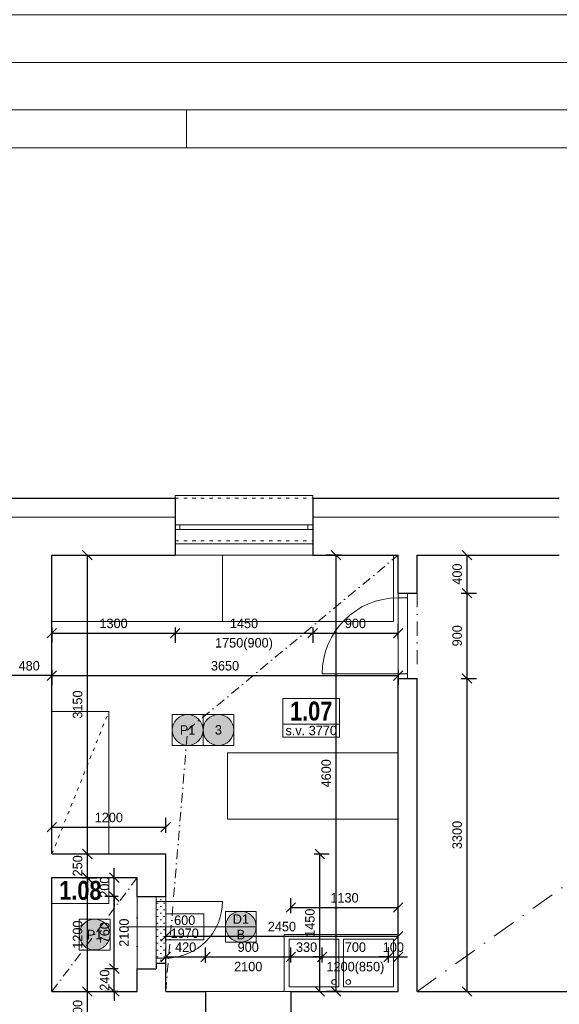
# Model space of a CAD drawing. Header units: millimetres. Extents: x -65956 to 5894746, y -14679 to 163521.
# Tile 73 of 89: x 18890 to 24580, y 34792 to 45171. Entities that reach past the tile are written whole.
import ezdxf

# ---------------------------------------------------------------- set-up
doc = ezdxf.new("R2010")
doc.units = ezdxf.units.MM
for name, pattern in [('__$$DASHDOT$$', [10.01, 5, -2.5, 0.01, -2.5]), ('ACAD_ISO03W100', [30, 12, -18]), ('ČERCHOVANÁ', [1, 0.5, -0.25, 0, -0.25])]:
    doc.linetypes.add(name, pattern=pattern)
doc.layers.get('0').update_dxf_attribs({"lineweight": 5})
doc.layers.get('Defpoints').update_dxf_attribs({"color": 2, "lineweight": 30})
doc.layers.add('- pomocna', color=232, linetype='Continuous', lineweight=0, plot=False)
doc.layers.add('- pomocná oramovanie', color=245, linetype='Continuous', lineweight=0, plot=False)
for name, color, linetype, lineweight in [('- popis', 7, 'Continuous', 0), ('- zariadenie', 30, 'Continuous', 0), ('Bodko ciarkovana T', 200, 'ČERCHOVANÁ', 0), ('H popisky', 30, 'Continuous', 25), ('H stavba', 82, 'Continuous', 30), ('KOTY', 51, 'Continuous', 5), ('m_ciarkovana zariadenie', 7, 'Continuous', 0), ('m_popis', 7, 'Continuous', 0), ('otvor', 163, 'Continuous', 5), ('RE-buranie', 41, 'Continuous', 18), ('Tbč stavba', 4, 'ČERCHOVANÁ', 0), ('Tč stavba', 7, 'ACAD_ISO03W100', 5), ('VT kóty', 51, 'Continuous', 5), ('VT sanita', 210, 'Continuous', 5)]:
    doc.layers.add(name, color=color, linetype=linetype, lineweight=lineweight)
doc.styles.add('1-100_te_2mm_200', font='technic_.ttf', dxfattribs={"height": 200})
doc.styles.add('1-20_ce_5mm_100', font='GOTHIC.TTF', dxfattribs={"height": 100})
doc.styles.add('1-50_ce_2mm_100', font='GOTHIC.TTF', dxfattribs={"height": 100})
doc.dimstyles.new('technic_1-100', dxfattribs={"dimtxt": 200, "dimasz": 240, "dimexe": 300, "dimexo": 200, "dimgap": 100, "dimtad": 1, "dimdec": 1, "dimrnd": 0.5, "dimtxsty": '1-100_te_2mm_200', "dimblk": 'OBLIQUE', "dimcen": 2.5, "dimclrd": 256, "dimclrt": 256, "dimadec": 0, "dimazin": 0, "dimtfac": 1, "dimtdec": 1, "dimtix": 1, "dimtmove": 1, "dimatfit": 3, "dimldrblk": 'OBLIQUE', "dimfxl": 400, "dimfxlon": 1, "dimarcsym": 0})

# ---------------------------------------------------------------- blocks, each defined once
blk = doc.blocks.new('_Oblique')
at = {"color": 0, "linetype": 'ByBlock', "lineweight": -2}
blk.add_line((-0.5, -0.5), (0.5, 0.5), dxfattribs=at)
blk = doc.blocks.new('*D89')
at = {"layer": 'Defpoints', "color": 0, "transparency": 16777216}
for p in [(19230, 39527), (20530, 39527), (20530, 38704)]:
    blk.add_point(p, dxfattribs=at)
at = {"layer": 'KOTY', "color": 0, "lineweight": -2, "transparency": 16777216}
for p, q in [((19230, 38764), (19230, 38604)), ((20530, 38764), (20530, 38604))]:
    blk.add_line(p, q, dxfattribs=at)
at = {"layer": 'KOTY', "lineweight": -2, "transparency": 16777216}
blk.add_line((19230, 38704), (20530, 38704), dxfattribs=at)
at = {"layer": 'KOTY', "lineweight": -2, "transparency": 16777216, "xscale": 100, "yscale": 100, "zscale": 100, "rotation": 180}
blk.add_blockref('_Oblique', (19230, 38704), dxfattribs=at)
at = {"layer": 'KOTY', "lineweight": -2, "transparency": 16777216, "xscale": 100, "yscale": 100, "zscale": 100}
blk.add_blockref('_Oblique', (20530, 38704), dxfattribs=at)
at = {"layer": 'KOTY', "transparency": 16777216, "insert": (19880, 38807), "char_height": 100, "attachment_point": 5, "style": '1-20_ce_5mm_100'}
blk.add_mtext('1300', dxfattribs=at)
blk = doc.blocks.new('*D90')
at = {"layer": 'Defpoints', "color": 0, "transparency": 16777216}
for p in [(20530, 39527), (21980, 39527), (21980, 38704)]:
    blk.add_point(p, dxfattribs=at)
at = {"layer": 'KOTY', "color": 0, "lineweight": -2, "transparency": 16777216}
for p, q in [((20530, 38764), (20530, 38604)), ((21980, 38764), (21980, 38604))]:
    blk.add_line(p, q, dxfattribs=at)
at = {"layer": 'KOTY', "lineweight": -2, "transparency": 16777216}
blk.add_line((20530, 38704), (21980, 38704), dxfattribs=at)
at = {"layer": 'KOTY', "lineweight": -2, "transparency": 16777216, "xscale": 100, "yscale": 100, "zscale": 100, "rotation": 180}
blk.add_blockref('_Oblique', (20530, 38704), dxfattribs=at)
at = {"layer": 'KOTY', "lineweight": -2, "transparency": 16777216, "xscale": 100, "yscale": 100, "zscale": 100}
blk.add_blockref('_Oblique', (21980, 38704), dxfattribs=at)
at = {"layer": 'KOTY', "transparency": 16777216, "char_height": 100, "attachment_point": 5, "style": '1-20_ce_5mm_100'}
for s, insert in [('1450', (21255, 38807)), ('1750(900)', (21255, 38588))]:
    blk.add_mtext(s, dxfattribs=dict(at, insert=insert))
blk = doc.blocks.new('*D91')
at = {"layer": 'Defpoints', "color": 0, "transparency": 16777216}
for p in [(21980, 39527), (22880, 38704), (22880, 38227)]:
    blk.add_point(p, dxfattribs=at)
at = {"layer": 'KOTY', "color": 0, "lineweight": -2, "transparency": 16777216}
for p, q in [((21980, 38764), (21980, 38604)), ((22880, 38644), (22880, 38804))]:
    blk.add_line(p, q, dxfattribs=at)
at = {"layer": 'KOTY', "lineweight": -2, "transparency": 16777216}
blk.add_line((21980, 38704), (22880, 38704), dxfattribs=at)
at = {"layer": 'KOTY', "lineweight": -2, "transparency": 16777216, "xscale": 100, "yscale": 100, "zscale": 100, "rotation": 180}
blk.add_blockref('_Oblique', (21980, 38704), dxfattribs=at)
at = {"layer": 'KOTY', "lineweight": -2, "transparency": 16777216, "xscale": 100, "yscale": 100, "zscale": 100}
blk.add_blockref('_Oblique', (22880, 38704), dxfattribs=at)
at = {"layer": 'KOTY', "transparency": 16777216, "insert": (22430, 38807), "char_height": 100, "attachment_point": 5, "style": '1-20_ce_5mm_100'}
blk.add_mtext('900', dxfattribs=at)
blk = doc.blocks.new('*D92')
at = {"layer": 'Defpoints', "color": 0, "transparency": 16777216}
for p in [(22880, 39527), (22225, 34927), (22880, 34927)]:
    blk.add_point(p, dxfattribs=at)
at = {"layer": 'KOTY', "color": 0, "lineweight": -2, "transparency": 16777216}
for p, q in [((22285, 39527), (22125, 39527)), ((22285, 34927), (22125, 34927))]:
    blk.add_line(p, q, dxfattribs=at)
at = {"layer": 'KOTY', "lineweight": -2, "transparency": 16777216}
blk.add_line((22225, 39527), (22225, 34927), dxfattribs=at)
at = {"layer": 'KOTY', "lineweight": -2, "transparency": 16777216, "xscale": 100, "yscale": 100, "zscale": 100}
for p, rotation in [((22225, 39527), 90), ((22225, 34927), 270)]:
    blk.add_blockref('_Oblique', p, dxfattribs=dict(at, rotation=rotation))
at = {"layer": 'KOTY', "transparency": 16777216, "insert": (22122, 37227), "char_height": 100, "attachment_point": 5, "rotation": 90, "style": '1-20_ce_5mm_100'}
blk.add_mtext('4600', dxfattribs=at)
blk = doc.blocks.new('*D93')
at = {"layer": 'Defpoints', "color": 0, "transparency": 16777216}
for p in [(19230, 34927), (19604, 34927), (19230, 34527)]:
    blk.add_point(p, dxfattribs=at)
at = {"layer": 'KOTY', "color": 0, "lineweight": -2, "transparency": 16777216}
for p, q in [((19544, 34927), (19704, 34927)), ((19544, 34527), (19704, 34527))]:
    blk.add_line(p, q, dxfattribs=at)
at = {"layer": 'KOTY', "lineweight": -2, "transparency": 16777216}
blk.add_line((19604, 34527), (19604, 34927), dxfattribs=at)
at = {"layer": 'KOTY', "lineweight": -2, "transparency": 16777216, "xscale": 100, "yscale": 100, "zscale": 100}
for p, rotation in [((19604, 34927), 90), ((19604, 34527), 270)]:
    blk.add_blockref('_Oblique', p, dxfattribs=dict(at, rotation=rotation))
at = {"layer": 'KOTY', "transparency": 16777216, "insert": (19501, 34727), "char_height": 100, "attachment_point": 5, "rotation": 90, "style": '1-20_ce_5mm_100'}
blk.add_mtext('400', dxfattribs=at)
blk = doc.blocks.new('*D94')
at = {"layer": 'Defpoints', "color": 0, "transparency": 16777216}
for p in [(20850, 35291), (20430, 34927), (20850, 34927)]:
    blk.add_point(p, dxfattribs=at)
at = {"layer": 'KOTY', "color": 0, "lineweight": -2, "transparency": 16777216}
for p, q in [((20430, 35231), (20430, 35391)), ((20850, 35231), (20850, 35391))]:
    blk.add_line(p, q, dxfattribs=at)
at = {"layer": 'KOTY', "lineweight": -2, "transparency": 16777216}
blk.add_line((20430, 35291), (20850, 35291), dxfattribs=at)
at = {"layer": 'KOTY', "lineweight": -2, "transparency": 16777216, "xscale": 100, "yscale": 100, "zscale": 100, "rotation": 180}
blk.add_blockref('_Oblique', (20430, 35291), dxfattribs=at)
at = {"layer": 'KOTY', "lineweight": -2, "transparency": 16777216, "xscale": 100, "yscale": 100, "zscale": 100}
blk.add_blockref('_Oblique', (20850, 35291), dxfattribs=at)
at = {"layer": 'KOTY', "transparency": 16777216, "insert": (20640, 35394), "char_height": 100, "attachment_point": 5, "style": '1-20_ce_5mm_100'}
blk.add_mtext('420', dxfattribs=at)
blk = doc.blocks.new('*D95')
at = {"layer": 'Defpoints', "color": 0, "transparency": 16777216}
for p in [(21750, 35291), (20850, 34927), (21750, 34927)]:
    blk.add_point(p, dxfattribs=at)
at = {"layer": 'KOTY', "color": 0, "lineweight": -2, "transparency": 16777216}
for p, q in [((20850, 35231), (20850, 35391)), ((21750, 35231), (21750, 35391))]:
    blk.add_line(p, q, dxfattribs=at)
at = {"layer": 'KOTY', "lineweight": -2, "transparency": 16777216}
blk.add_line((20850, 35291), (21750, 35291), dxfattribs=at)
at = {"layer": 'KOTY', "lineweight": -2, "transparency": 16777216, "xscale": 100, "yscale": 100, "zscale": 100, "rotation": 180}
blk.add_blockref('_Oblique', (20850, 35291), dxfattribs=at)
at = {"layer": 'KOTY', "lineweight": -2, "transparency": 16777216, "xscale": 100, "yscale": 100, "zscale": 100}
blk.add_blockref('_Oblique', (21750, 35291), dxfattribs=at)
at = {"layer": 'KOTY', "transparency": 16777216, "char_height": 100, "attachment_point": 5, "style": '1-20_ce_5mm_100'}
for s, insert in [('900', (21300, 35394)), ('2100', (21300, 35189))]:
    blk.add_mtext(s, dxfattribs=dict(at, insert=insert))
blk = doc.blocks.new('*D96')
at = {"layer": 'Defpoints', "color": 0, "transparency": 16777216}
for p in [(22880, 35812), (21750, 34927), (22880, 34927)]:
    blk.add_point(p, dxfattribs=at)
at = {"layer": 'KOTY', "color": 0, "lineweight": -2, "transparency": 16777216}
for p, q in [((21750, 35752), (21750, 35912)), ((22880, 35752), (22880, 35912))]:
    blk.add_line(p, q, dxfattribs=at)
at = {"layer": 'KOTY', "lineweight": -2, "transparency": 16777216}
blk.add_line((21750, 35812), (22880, 35812), dxfattribs=at)
at = {"layer": 'KOTY', "lineweight": -2, "transparency": 16777216, "xscale": 100, "yscale": 100, "zscale": 100, "rotation": 180}
blk.add_blockref('_Oblique', (21750, 35812), dxfattribs=at)
at = {"layer": 'KOTY', "lineweight": -2, "transparency": 16777216, "xscale": 100, "yscale": 100, "zscale": 100}
blk.add_blockref('_Oblique', (22880, 35812), dxfattribs=at)
at = {"layer": 'KOTY', "transparency": 16777216, "insert": (22315, 35914), "char_height": 100, "attachment_point": 5, "style": '1-20_ce_5mm_100'}
blk.add_mtext('1130', dxfattribs=at)
blk = doc.blocks.new('*D97')
at = {"layer": 'Defpoints', "color": 0, "transparency": 16777216}
for p in [(19230, 39527), (22880, 39527), (22880, 38257)]:
    blk.add_point(p, dxfattribs=at)
at = {"layer": 'KOTY', "color": 0, "lineweight": -2, "transparency": 16777216}
for p, q in [((19230, 38317), (19230, 38157)), ((22880, 38317), (22880, 38157))]:
    blk.add_line(p, q, dxfattribs=at)
at = {"layer": 'KOTY', "lineweight": -2, "transparency": 16777216}
blk.add_line((19230, 38257), (22880, 38257), dxfattribs=at)
at = {"layer": 'KOTY', "lineweight": -2, "transparency": 16777216, "xscale": 100, "yscale": 100, "zscale": 100, "rotation": 180}
blk.add_blockref('_Oblique', (19230, 38257), dxfattribs=at)
at = {"layer": 'KOTY', "lineweight": -2, "transparency": 16777216, "xscale": 100, "yscale": 100, "zscale": 100}
blk.add_blockref('_Oblique', (22880, 38257), dxfattribs=at)
at = {"layer": 'KOTY', "transparency": 16777216, "insert": (21055, 38360), "char_height": 100, "attachment_point": 5, "style": '1-20_ce_5mm_100'}
blk.add_mtext('3650', dxfattribs=at)
blk = doc.blocks.new('*D98')
at = {"layer": 'Defpoints', "color": 0, "transparency": 16777216}
for p in [(20430, 36659), (19230, 36377), (20430, 35227)]:
    blk.add_point(p, dxfattribs=at)
at = {"layer": 'KOTY', "color": 0, "lineweight": -2, "transparency": 16777216}
for p, q in [((19230, 36599), (19230, 36759)), ((20430, 36599), (20430, 36759))]:
    blk.add_line(p, q, dxfattribs=at)
at = {"layer": 'KOTY', "lineweight": -2, "transparency": 16777216}
blk.add_line((19230, 36659), (20430, 36659), dxfattribs=at)
at = {"layer": 'KOTY', "lineweight": -2, "transparency": 16777216, "xscale": 100, "yscale": 100, "zscale": 100, "rotation": 180}
blk.add_blockref('_Oblique', (19230, 36659), dxfattribs=at)
at = {"layer": 'KOTY', "lineweight": -2, "transparency": 16777216, "xscale": 100, "yscale": 100, "zscale": 100}
blk.add_blockref('_Oblique', (20430, 36659), dxfattribs=at)
at = {"layer": 'KOTY', "transparency": 16777216, "insert": (19830, 36761), "char_height": 100, "attachment_point": 5, "style": '1-20_ce_5mm_100'}
blk.add_mtext('1200', dxfattribs=at)
blk = doc.blocks.new('*D99')
at = {"layer": 'Defpoints', "color": 0, "transparency": 16777216}
for p in [(22880, 35509), (20430, 35227), (22880, 34927)]:
    blk.add_point(p, dxfattribs=at)
at = {"layer": 'KOTY', "color": 0, "lineweight": -2, "transparency": 16777216}
for p, q in [((20430, 35449), (20430, 35609)), ((22880, 35449), (22880, 35609))]:
    blk.add_line(p, q, dxfattribs=at)
at = {"layer": 'KOTY', "lineweight": -2, "transparency": 16777216}
blk.add_line((20430, 35509), (22880, 35509), dxfattribs=at)
at = {"layer": 'KOTY', "lineweight": -2, "transparency": 16777216, "xscale": 100, "yscale": 100, "zscale": 100, "rotation": 180}
blk.add_blockref('_Oblique', (20430, 35509), dxfattribs=at)
at = {"layer": 'KOTY', "lineweight": -2, "transparency": 16777216, "xscale": 100, "yscale": 100, "zscale": 100}
blk.add_blockref('_Oblique', (22880, 35509), dxfattribs=at)
at = {"layer": 'KOTY', "transparency": 16777216, "insert": (21655, 35611), "char_height": 100, "attachment_point": 5, "style": '1-20_ce_5mm_100'}
blk.add_mtext('2450', dxfattribs=at)
blk = doc.blocks.new('*D100')
at = {"layer": 'Defpoints', "color": 0, "transparency": 16777216}
for p in [(19230, 36127), (19604, 36127), (19230, 34927)]:
    blk.add_point(p, dxfattribs=at)
at = {"layer": 'KOTY', "color": 0, "lineweight": -2, "transparency": 16777216}
for p, q in [((19544, 36127), (19704, 36127)), ((19544, 34927), (19704, 34927))]:
    blk.add_line(p, q, dxfattribs=at)
at = {"layer": 'KOTY', "lineweight": -2, "transparency": 16777216}
blk.add_line((19604, 34927), (19604, 36127), dxfattribs=at)
at = {"layer": 'KOTY', "lineweight": -2, "transparency": 16777216, "xscale": 100, "yscale": 100, "zscale": 100}
for p, rotation in [((19604, 36127), 90), ((19604, 34927), 270)]:
    blk.add_blockref('_Oblique', p, dxfattribs=dict(at, rotation=rotation))
at = {"layer": 'KOTY', "transparency": 16777216, "insert": (19501, 35527), "char_height": 100, "attachment_point": 5, "rotation": 90, "style": '1-20_ce_5mm_100'}
blk.add_mtext('1200', dxfattribs=at)
blk = doc.blocks.new('*D101')
at = {"layer": 'Defpoints', "color": 0, "transparency": 16777216}
for p in [(19230, 36377), (19604, 36377), (19230, 36127)]:
    blk.add_point(p, dxfattribs=at)
at = {"layer": 'KOTY', "lineweight": -2, "transparency": 16777216}
for p, q in [((19604, 36377), (19604, 36477)), ((19604, 36127), (19604, 36377)), ((19604, 36127), (19604, 36027))]:
    blk.add_line(p, q, dxfattribs=at)
at = {"layer": 'KOTY', "color": 0, "lineweight": -2, "transparency": 16777216}
for p, q in [((19544, 36377), (19704, 36377)), ((19544, 36127), (19704, 36127))]:
    blk.add_line(p, q, dxfattribs=at)
at = {"layer": 'KOTY', "lineweight": -2, "transparency": 16777216, "xscale": 100, "yscale": 100, "zscale": 100}
for p, rotation in [((19604, 36377), 270), ((19604, 36127), 90)]:
    blk.add_blockref('_Oblique', p, dxfattribs=dict(at, rotation=rotation))
at = {"layer": 'KOTY', "transparency": 16777216, "insert": (19501, 36252), "char_height": 100, "attachment_point": 5, "rotation": 90, "style": '1-20_ce_5mm_100'}
blk.add_mtext('250', dxfattribs=at)
blk = doc.blocks.new('*D102')
at = {"layer": 'Defpoints', "color": 0, "transparency": 16777216}
for p in [(19230, 39527), (19604, 39527), (19230, 36377)]:
    blk.add_point(p, dxfattribs=at)
at = {"layer": 'KOTY', "color": 0, "lineweight": -2, "transparency": 16777216}
for p, q in [((19544, 39527), (19704, 39527)), ((19544, 36377), (19704, 36377))]:
    blk.add_line(p, q, dxfattribs=at)
at = {"layer": 'KOTY', "lineweight": -2, "transparency": 16777216}
blk.add_line((19604, 36377), (19604, 39527), dxfattribs=at)
at = {"layer": 'KOTY', "lineweight": -2, "transparency": 16777216, "xscale": 100, "yscale": 100, "zscale": 100}
for p, rotation in [((19604, 39527), 90), ((19604, 36377), 270)]:
    blk.add_blockref('_Oblique', p, dxfattribs=dict(at, rotation=rotation))
at = {"layer": 'KOTY', "transparency": 16777216, "insert": (19501, 37952), "char_height": 100, "attachment_point": 5, "rotation": 90, "style": '1-20_ce_5mm_100'}
blk.add_mtext('3150', dxfattribs=at)
blk = doc.blocks.new('*D131')
at = {"layer": 'Defpoints', "color": 0, "transparency": 16777216}
for p in [(19888, 35167), (20130, 35167), (20130, 34927)]:
    blk.add_point(p, dxfattribs=at)
at = {"layer": 'KOTY', "lineweight": -2, "transparency": 16777216}
for p, q in [((19888, 35167), (19888, 35267)), ((19888, 34927), (19888, 35167)), ((19888, 34927), (19888, 34827))]:
    blk.add_line(p, q, dxfattribs=at)
at = {"layer": 'KOTY', "color": 0, "lineweight": -2, "transparency": 16777216}
for p, q in [((19930, 35167), (19788, 35167)), ((19930, 34927), (19788, 34927))]:
    blk.add_line(p, q, dxfattribs=at)
at = {"layer": 'KOTY', "lineweight": -2, "transparency": 16777216, "xscale": 100, "yscale": 100, "zscale": 100}
for p, rotation in [((19888, 35167), 270), ((19888, 34927), 90)]:
    blk.add_blockref('_Oblique', p, dxfattribs=dict(at, rotation=rotation))
at = {"layer": 'KOTY', "transparency": 16777216, "insert": (19786, 35047), "char_height": 100, "attachment_point": 5, "rotation": 90, "style": '1-20_ce_5mm_100'}
blk.add_mtext('240', dxfattribs=at)
blk = doc.blocks.new('*D132')
at = {"layer": 'Defpoints', "color": 0, "transparency": 16777216}
for p in [(19888, 35927), (20130, 35927), (20130, 35167)]:
    blk.add_point(p, dxfattribs=at)
at = {"layer": 'KOTY', "color": 0, "lineweight": -2, "transparency": 16777216}
for p, q in [((19930, 35927), (19788, 35927)), ((19930, 35167), (19788, 35167))]:
    blk.add_line(p, q, dxfattribs=at)
at = {"layer": 'KOTY', "lineweight": -2, "transparency": 16777216}
blk.add_line((19888, 35167), (19888, 35927), dxfattribs=at)
at = {"layer": 'KOTY', "lineweight": -2, "transparency": 16777216, "xscale": 100, "yscale": 100, "zscale": 100}
for p, rotation in [((19888, 35927), 90), ((19888, 35167), 270)]:
    blk.add_blockref('_Oblique', p, dxfattribs=dict(at, rotation=rotation))
at = {"layer": 'KOTY', "transparency": 16777216, "char_height": 100, "attachment_point": 5, "rotation": 90, "style": '1-20_ce_5mm_100'}
for s, insert in [('760', (19786, 35547)), ('2100', (19991, 35547))]:
    blk.add_mtext(s, dxfattribs=dict(at, insert=insert))
blk = doc.blocks.new('*D133')
at = {"layer": 'Defpoints', "color": 0, "transparency": 16777216}
for p in [(19888, 36127), (20130, 36127), (20130, 35927)]:
    blk.add_point(p, dxfattribs=at)
at = {"layer": 'KOTY', "lineweight": -2, "transparency": 16777216}
for p, q in [((19888, 36127), (19888, 36227)), ((19888, 35927), (19888, 36127)), ((19888, 35927), (19888, 35827))]:
    blk.add_line(p, q, dxfattribs=at)
at = {"layer": 'KOTY', "color": 0, "lineweight": -2, "transparency": 16777216}
for p, q in [((19930, 36127), (19788, 36127)), ((19930, 35927), (19788, 35927))]:
    blk.add_line(p, q, dxfattribs=at)
at = {"layer": 'KOTY', "lineweight": -2, "transparency": 16777216, "xscale": 100, "yscale": 100, "zscale": 100}
for p, rotation in [((19888, 36127), 270), ((19888, 35927), 90)]:
    blk.add_blockref('_Oblique', p, dxfattribs=dict(at, rotation=rotation))
at = {"layer": 'KOTY', "transparency": 16777216, "insert": (19786, 36027), "char_height": 100, "attachment_point": 5, "rotation": 90, "style": '1-20_ce_5mm_100'}
blk.add_mtext('200', dxfattribs=at)
blk = doc.blocks.new('*D134')
at = {"layer": 'Defpoints', "color": 0, "transparency": 16777216}
for p in [(23080, 39527), (23080, 39127), (23606, 39127)]:
    blk.add_point(p, dxfattribs=at)
at = {"layer": 'KOTY', "color": 0, "lineweight": -2, "transparency": 16777216}
for p, q in [((23546, 39527), (23706, 39527)), ((23546, 39127), (23706, 39127))]:
    blk.add_line(p, q, dxfattribs=at)
at = {"layer": 'KOTY', "lineweight": -2, "transparency": 16777216}
blk.add_line((23606, 39527), (23606, 39127), dxfattribs=at)
at = {"layer": 'KOTY', "lineweight": -2, "transparency": 16777216, "xscale": 100, "yscale": 100, "zscale": 100}
for p, rotation in [((23606, 39527), 90), ((23606, 39127), 270)]:
    blk.add_blockref('_Oblique', p, dxfattribs=dict(at, rotation=rotation))
at = {"layer": 'KOTY', "transparency": 16777216, "insert": (23503, 39327), "char_height": 100, "attachment_point": 5, "rotation": 90, "style": '1-20_ce_5mm_100'}
blk.add_mtext('400', dxfattribs=at)
blk = doc.blocks.new('*D135')
at = {"layer": 'Defpoints', "color": 0, "transparency": 16777216}
for p in [(23080, 39127), (23080, 38227), (23606, 38227)]:
    blk.add_point(p, dxfattribs=at)
at = {"layer": 'KOTY', "color": 0, "lineweight": -2, "transparency": 16777216}
for p, q in [((23546, 39127), (23706, 39127)), ((23546, 38227), (23706, 38227))]:
    blk.add_line(p, q, dxfattribs=at)
at = {"layer": 'KOTY', "lineweight": -2, "transparency": 16777216}
blk.add_line((23606, 39127), (23606, 38227), dxfattribs=at)
at = {"layer": 'KOTY', "lineweight": -2, "transparency": 16777216, "xscale": 100, "yscale": 100, "zscale": 100}
for p, rotation in [((23606, 39127), 90), ((23606, 38227), 270)]:
    blk.add_blockref('_Oblique', p, dxfattribs=dict(at, rotation=rotation))
at = {"layer": 'KOTY', "transparency": 16777216, "insert": (23503, 38677), "char_height": 100, "attachment_point": 5, "rotation": 90, "style": '1-20_ce_5mm_100'}
blk.add_mtext('900', dxfattribs=at)
blk = doc.blocks.new('*D136')
at = {"layer": 'Defpoints', "color": 0, "transparency": 16777216}
for p in [(23080, 38227), (23080, 34927), (23606, 34927)]:
    blk.add_point(p, dxfattribs=at)
at = {"layer": 'KOTY', "color": 0, "lineweight": -2, "transparency": 16777216}
for p, q in [((23546, 38227), (23706, 38227)), ((23546, 34927), (23706, 34927))]:
    blk.add_line(p, q, dxfattribs=at)
at = {"layer": 'KOTY', "lineweight": -2, "transparency": 16777216}
blk.add_line((23606, 38227), (23606, 34927), dxfattribs=at)
at = {"layer": 'KOTY', "lineweight": -2, "transparency": 16777216, "xscale": 100, "yscale": 100, "zscale": 100}
for p, rotation in [((23606, 38227), 90), ((23606, 34927), 270)]:
    blk.add_blockref('_Oblique', p, dxfattribs=dict(at, rotation=rotation))
at = {"layer": 'KOTY', "transparency": 16777216, "insert": (23503, 36577), "char_height": 100, "attachment_point": 5, "rotation": 90, "style": '1-20_ce_5mm_100'}
blk.add_mtext('3300', dxfattribs=at)
blk = doc.blocks.new('*D139')
at = {"layer": 'Defpoints', "color": 0, "transparency": 16777216}
for p in [(18750, 39527), (19230, 39527), (18750, 38257)]:
    blk.add_point(p, dxfattribs=at)
at = {"layer": 'KOTY', "color": 0, "lineweight": -2, "transparency": 16777216}
for p, q in [((18750, 38317), (18750, 38157)), ((19230, 38317), (19230, 38157))]:
    blk.add_line(p, q, dxfattribs=at)
at = {"layer": 'KOTY', "lineweight": -2, "transparency": 16777216}
blk.add_line((19230, 38257), (18750, 38257), dxfattribs=at)
at = {"layer": 'KOTY', "lineweight": -2, "transparency": 16777216, "xscale": 100, "yscale": 100, "zscale": 100, "rotation": 180}
blk.add_blockref('_Oblique', (18750, 38257), dxfattribs=at)
at = {"layer": 'KOTY', "lineweight": -2, "transparency": 16777216, "xscale": 100, "yscale": 100, "zscale": 100}
blk.add_blockref('_Oblique', (19230, 38257), dxfattribs=at)
at = {"layer": 'KOTY', "transparency": 16777216, "insert": (18990, 38360), "char_height": 100, "attachment_point": 5, "style": '1-20_ce_5mm_100'}
blk.add_mtext('480', dxfattribs=at)
blk = doc.blocks.new('*T20')
at = {"layer": 'Defpoints', "color": 8, "linetype": 'ByBlock', "lineweight": 0, "transparency": 16777216}
for p, q in [((0, 0), (600, 0)), ((0, 0), (0, -271)), ((600, 0), (600, -271)), ((0, -271), (600, -271))]:
    blk.add_line(p, q, dxfattribs=at)
at = {"layer": 'H popisky', "color": 0, "transparency": 16777216, "insert": (300, -135), "char_height": 200, "width": 596, "attachment_point": 5, "style": '1-50_ce_2mm_100'}
blk.add_mtext('{\\fTechnicLite|b1|i0|c2|p2;\\C256;1.07}', dxfattribs=at)
blk = doc.blocks.new('*T21')
at = {"layer": 'Defpoints', "color": 8, "linetype": 'ByBlock', "lineweight": 0, "transparency": 16777216}
for p, q in [((0, 0), (600, 0)), ((0, 0), (0, -271)), ((600, 0), (600, -271)), ((0, -271), (600, -271))]:
    blk.add_line(p, q, dxfattribs=at)
at = {"layer": 'H popisky', "color": 0, "transparency": 16777216, "insert": (300, -135), "char_height": 200, "width": 596, "attachment_point": 5, "style": '1-50_ce_2mm_100'}
blk.add_mtext('{\\fTechnicLite|b1|i0|c2|p2;\\C256;1.08}', dxfattribs=at)
blk = doc.blocks.new('*T391')
at = {"layer": 'Defpoints', "color": 8, "linetype": 'ByBlock', "lineweight": 0, "transparency": 16777216}
for p, q in [((0, 137), (600, 137)), ((0, 0), (0, 137)), ((600, 0), (600, 137)), ((0, 0), (600, 0))]:
    blk.add_line(p, q, dxfattribs=at)
at = {"layer": 'm_popis', "color": 0, "transparency": 16777216, "insert": (300, 69), "char_height": 100, "width": 596, "attachment_point": 5, "style": '1-50_ce_2mm_100'}
blk.add_mtext('s.v. 3770', dxfattribs=at)
blk = doc.blocks.new('*T392')
at = {"layer": 'Defpoints', "color": 8, "linetype": 'ByBlock', "lineweight": 0, "transparency": 16777216}
for p, q in [((0, 137), (600, 137)), ((0, 0), (0, 137)), ((600, 0), (600, 137)), ((0, 0), (600, 0))]:
    blk.add_line(p, q, dxfattribs=at)
at = {"layer": 'm_popis', "color": 0, "transparency": 16777216, "insert": (300, 69), "char_height": 100, "width": 596, "attachment_point": 5, "style": '1-50_ce_2mm_100'}
blk.add_mtext('s.v. 3770', dxfattribs=at)
blk = doc.blocks.new('*D393')
at = {"layer": 'Defpoints', "color": 0, "transparency": 16777216}
for p in [(20430, 36377), (22054, 36377), (20430, 34927)]:
    blk.add_point(p, dxfattribs=at)
at = {"layer": 'KOTY', "color": 0, "lineweight": -2, "transparency": 16777216}
for p, q in [((21994, 36377), (22154, 36377)), ((21994, 34927), (22154, 34927))]:
    blk.add_line(p, q, dxfattribs=at)
at = {"layer": 'KOTY', "lineweight": -2, "transparency": 16777216}
blk.add_line((22054, 34927), (22054, 36377), dxfattribs=at)
at = {"layer": 'KOTY', "lineweight": -2, "transparency": 16777216, "xscale": 100, "yscale": 100, "zscale": 100}
for p, rotation in [((22054, 36377), 90), ((22054, 34927), 270)]:
    blk.add_blockref('_Oblique', p, dxfattribs=dict(at, rotation=rotation))
at = {"layer": 'KOTY', "transparency": 16777216, "insert": (21951, 35652), "char_height": 100, "attachment_point": 5, "rotation": 90, "style": '1-20_ce_5mm_100'}
blk.add_mtext('1450', dxfattribs=at)
blk = doc.blocks.new('*T402')
at = {"layer": 'Defpoints', "color": 8, "linetype": 'ByBlock', "lineweight": 0, "transparency": 16777216}
for p, q in [((0, 275), (400, 275)), ((0, 0), (0, 275)), ((400, 0), (400, 275)), ((0, 137), (400, 137)), ((0, 0), (400, 0))]:
    blk.add_line(p, q, dxfattribs=at)
at = {"layer": 'VT kóty', "color": 0, "transparency": 16777216, "char_height": 100, "width": 396, "attachment_point": 5, "style": '1-50_ce_2mm_100'}
for s, insert in [('600', (200, 206)), ('1970', (200, 69))]:
    blk.add_mtext(s, dxfattribs=dict(at, insert=insert))
blk = doc.blocks.new('*T403')
at = {"layer": 'Defpoints', "color": 8, "linetype": 'ByBlock', "lineweight": 0, "transparency": 16777216}
for p, q in [((0, 0), (325, 0)), ((0, 0), (0, -325)), ((325, 0), (325, -325)), ((0, -162), (325, -162)), ((0, -325), (325, -325))]:
    blk.add_line(p, q, dxfattribs=at)
at = {"layer": 'VT kóty', "color": 0, "transparency": 16777216, "char_height": 100, "width": 320.94, "attachment_point": 5, "style": '1-50_ce_2mm_100'}
for s, insert in [('D1', (162, -81)), ('B', (162, -244))]:
    blk.add_mtext(s, dxfattribs=dict(at, insert=insert))
blk = doc.blocks.new('*T899')
at = {"layer": 'Defpoints', "color": 8, "linetype": 'ByBlock', "lineweight": 0, "transparency": 16777216}
for p, q in [((0, 0), (325, 0)), ((0, 0), (0, -325)), ((325, 0), (325, -325)), ((0, -325), (325, -325))]:
    blk.add_line(p, q, dxfattribs=at)
at = {"layer": '- popis', "color": 0, "transparency": 16777216, "insert": (162, -162), "char_height": 100, "width": 320.94, "attachment_point": 5, "style": '1-50_ce_2mm_100'}
blk.add_mtext('P1', dxfattribs=at)
blk = doc.blocks.new('*T900')
at = {"layer": 'Defpoints', "color": 8, "linetype": 'ByBlock', "lineweight": 0, "transparency": 16777216}
for p, q in [((0, 0), (325, 0)), ((0, 0), (0, -325)), ((325, 0), (325, -325)), ((0, -325), (325, -325))]:
    blk.add_line(p, q, dxfattribs=at)
at = {"layer": '- popis', "color": 0, "transparency": 16777216, "insert": (162, -162), "char_height": 100, "width": 320.94, "attachment_point": 5, "style": '1-50_ce_2mm_100'}
blk.add_mtext('P1', dxfattribs=at)
blk = doc.blocks.new('*D905')
at = {"layer": 'Defpoints', "color": 0, "transparency": 16777216}
for p in [(22080, 35291), (21750, 34927), (22080, 34927)]:
    blk.add_point(p, dxfattribs=at)
at = {"layer": 'KOTY', "color": 0, "lineweight": -2, "transparency": 16777216}
for p, q in [((21750, 35231), (21750, 35391)), ((22080, 35231), (22080, 35391))]:
    blk.add_line(p, q, dxfattribs=at)
at = {"layer": 'KOTY', "lineweight": -2, "transparency": 16777216}
blk.add_line((21750, 35291), (22080, 35291), dxfattribs=at)
at = {"layer": 'KOTY', "lineweight": -2, "transparency": 16777216, "xscale": 100, "yscale": 100, "zscale": 100, "rotation": 180}
blk.add_blockref('_Oblique', (21750, 35291), dxfattribs=at)
at = {"layer": 'KOTY', "lineweight": -2, "transparency": 16777216, "xscale": 100, "yscale": 100, "zscale": 100}
blk.add_blockref('_Oblique', (22080, 35291), dxfattribs=at)
at = {"layer": 'KOTY', "transparency": 16777216, "insert": (21915, 35394), "char_height": 100, "attachment_point": 5, "style": '1-20_ce_5mm_100'}
blk.add_mtext('330', dxfattribs=at)
blk = doc.blocks.new('*D906')
at = {"layer": 'Defpoints', "color": 0, "transparency": 16777216}
for p in [(22780, 35291), (22080, 34927), (22780, 34927)]:
    blk.add_point(p, dxfattribs=at)
at = {"layer": 'KOTY', "lineweight": -2, "transparency": 16777216}
for p, q in [((22080, 35291), (21980, 35291)), ((22080, 35291), (22780, 35291)), ((22780, 35291), (22880, 35291))]:
    blk.add_line(p, q, dxfattribs=at)
at = {"layer": 'KOTY', "color": 0, "lineweight": -2, "transparency": 16777216}
for p, q in [((22080, 35231), (22080, 35391)), ((22780, 35231), (22780, 35391))]:
    blk.add_line(p, q, dxfattribs=at)
at = {"layer": 'KOTY', "lineweight": -2, "transparency": 16777216, "xscale": 100, "yscale": 100, "zscale": 100}
blk.add_blockref('_Oblique', (22080, 35291), dxfattribs=at)
at = {"layer": 'KOTY', "lineweight": -2, "transparency": 16777216, "xscale": 100, "yscale": 100, "zscale": 100, "rotation": 180}
blk.add_blockref('_Oblique', (22780, 35291), dxfattribs=at)
at = {"layer": 'KOTY', "transparency": 16777216, "char_height": 100, "attachment_point": 5, "style": '1-20_ce_5mm_100'}
for s, insert in [('700', (22430, 35394)), ('1200(850)', (22430, 35174))]:
    blk.add_mtext(s, dxfattribs=dict(at, insert=insert))
blk = doc.blocks.new('*D907')
at = {"layer": 'Defpoints', "color": 0, "transparency": 16777216}
for p in [(22880, 35291), (22780, 34927), (22880, 34927)]:
    blk.add_point(p, dxfattribs=at)
at = {"layer": 'KOTY', "lineweight": -2, "transparency": 16777216}
for p, q in [((22780, 35291), (22680, 35291)), ((22780, 35291), (22880, 35291)), ((22880, 35291), (22980, 35291))]:
    blk.add_line(p, q, dxfattribs=at)
at = {"layer": 'KOTY', "color": 0, "lineweight": -2, "transparency": 16777216}
for p, q in [((22780, 35231), (22780, 35391)), ((22880, 35231), (22880, 35391))]:
    blk.add_line(p, q, dxfattribs=at)
at = {"layer": 'KOTY', "lineweight": -2, "transparency": 16777216, "xscale": 100, "yscale": 100, "zscale": 100}
blk.add_blockref('_Oblique', (22780, 35291), dxfattribs=at)
at = {"layer": 'KOTY', "lineweight": -2, "transparency": 16777216, "xscale": 100, "yscale": 100, "zscale": 100, "rotation": 180}
blk.add_blockref('_Oblique', (22880, 35291), dxfattribs=at)
at = {"layer": 'KOTY', "transparency": 16777216, "insert": (22830, 35394), "char_height": 100, "attachment_point": 5, "style": '1-20_ce_5mm_100'}
blk.add_mtext('100', dxfattribs=at)
blk = doc.blocks.new('*T912')
at = {"layer": 'Defpoints', "color": 8, "linetype": 'ByBlock', "lineweight": 0, "transparency": 16777216}
for p, q in [((0, 0), (325, 0)), ((0, 0), (0, -325)), ((325, 0), (325, -325)), ((0, -325), (325, -325))]:
    blk.add_line(p, q, dxfattribs=at)
at = {"layer": '- popis', "color": 0, "transparency": 16777216, "insert": (162, -162), "char_height": 100, "width": 320.94, "attachment_point": 5, "style": '1-50_ce_2mm_100'}
blk.add_mtext('3', dxfattribs=at)
blk = doc.blocks.new('cxyvyxcvcx')
at = {"layer": '- pomocná oramovanie'}
for points in [[(-136218, -52983), (-178218, -52983), (-178218, -23283), (-136218, -23283)], [(-137118, -52083), (-177318, -52083), (-177318, -24183), (-137118, -24183)]]:
    blk.add_lwpolyline(points, close=True, dxfattribs=at)
blk.add_line((-157218, -24183), (-157218, -23783))
blk.add_lwpolyline([(-136718, -52483), (-177718, -52483), (-177718, -23783), (-136718, -23783)], close=True)

msp = doc.modelspace()

# ---------------------------------------------------------------- hatches: boundary and pattern name
at = {"layer": 'RE-buranie'}
h = msp.add_hatch(color=256, dxfattribs=at)
h.dxf.hatch_style = 1
h.paths.add_polyline_path([(20823.38, 37683.32, 1), (20498.43, 37683.32, 1)])
for points in [[(21148.32, 37683.59, 1), (20823.38, 37683.59, 1)], [(21385.05, 35610.99, 1), (21060.1, 35610.99, 1)]]:
    msp.add_hatch(color=256, dxfattribs=at).paths.add_polyline_path(points)
h = msp.add_hatch(dxfattribs=at)
h.set_pattern_fill('OMITKA', color=256, scale=50)
h.set_pattern_definition([(45, (509.246, 8317.473), (-35.35534, 35.35534), [0, -50])])
h.paths.add_polyline_path([(20430.1, 35227.05), (20430.1, 35927.07), (20330.1, 35927.03), (20330.1, 35227.01)])
h = msp.add_hatch(color=256, dxfattribs=at)
h.dxf.hatch_style = 1
h.paths.add_polyline_path([(19842.57, 35527.03, 1), (19517.63, 35527.03, 1)])

# ---------------------------------------------------------------- linework, layer by layer
at = {"layer": '- pomocna'}
msp.add_lwpolyline([(20430.1, 34927.03), (22880.1, 34927.03), (22880.1, 39527.03), (19230.1, 39527.03), (19230.1, 36377.03), (20430.1, 36377.03), (20430.1, 34927.03)], dxfattribs=at)
msp.add_lwpolyline([(19230.1, 34927.03), (20130.1, 34927.03), (20130.1, 36127.03), (19230.1, 36127.03)], close=True, dxfattribs=at)
at = {"layer": '- zariadenie', "linetype": 'Continuous'}
for points in [[(19230.1, 38827.03), (21030.1, 38827.03), (21030.1, 39527.03), (19230.1, 39527.03)], [(21030.1, 38827.03), (22830.1, 38827.03), (22830.1, 39527.03), (21030.1, 39527.03)], [(19230.1, 37877.03), (19230.1, 36377.03), (19830.1, 36377.03), (19830.1, 37877.03)], [(21080.1, 36742.44), (22880.1, 36742.44), (22880.1, 37442.44), (21080.1, 37442.44)], [(21680.1, 34927.03), (22880.1, 34927.03), (22880.1, 35527.03), (21680.1, 35527.03)], [(21730.1, 34977.03), (22255.1, 34977.03), (22255.1, 35477.03), (21730.1, 35477.03)], [(22830.1, 34977.03), (22305.1, 34977.03), (22305.1, 35477.03), (22830.1, 35477.03)]]:
    msp.add_lwpolyline(points, close=True, dxfattribs=at)
for centre in [(22205.1, 35027.03), (22355.1, 35027.03)]:
    msp.add_circle(centre, 25, dxfattribs=at)
at = {"linetype": 'Continuous'}
for p, q in [((17900.1, 39927.03), (20530.1, 39927.03)), ((21980.1, 39927.03), (24580.1, 39927.03))]:
    msp.add_line(p, q, dxfattribs=at)
at = {"layer": 'Bodko ciarkovana T', "ltscale": 200}
for p, q in [((20660.9, 37683.32), (22880.1, 39527.03)), ((20430.1, 34927.03), (20660.9, 37683.32)), ((19230.1, 34927.03), (20130.1, 36127.03))]:
    msp.add_line(p, q, dxfattribs=at)
at = {"layer": 'H stavba'}
for p, q in [((17900.1, 40127.03), (20530.1, 40127.03)), ((20530.1, 40127.03), (20530.1, 39527.03)), ((21980.1, 40127.03), (24580.1, 40127.03)), ((21980.1, 40127.03), (21980.1, 39527.03)), ((19230.1, 39527.03), (20530.1, 39527.03)), ((19230.1, 36377.03), (19230.1, 39527.03)), ((21980.1, 39527.03), (22880.1, 39527.03)), ((22880.1, 39127.03), (22880.1, 39527.03)), ((23080.1, 39527.03), (24580.1, 39527.03)), ((23080.1, 39127.03), (23080.1, 39527.03)), ((22880.1, 39127.03), (23080.1, 39127.03)), ((22880.1, 38227.03), (23080.1, 38227.03)), ((22880.1, 34927.03), (22880.1, 38227.03)), ((23080.1, 34927.03), (23080.1, 38227.03)), ((19230.1, 36377.03), (20430.1, 36377.03)), ((20430.1, 35927.03), (20430.1, 36377.03)), ((19230.1, 36127.03), (20130.1, 36127.03)), ((19230.1, 34927.03), (19230.1, 36127.03)), ((20130.1, 35927.03), (20130.1, 36127.03)), ((20130.1, 35927.03), (20430.1, 35927.03)), ((20330.1, 35227.03), (20430.1, 35227.03)), ((20330.1, 35227.03), (20330.1, 35167.03)), ((20430.1, 34927.03), (20430.1, 35227.03)), ((20130.1, 35167.03), (20330.1, 35167.03)), ((20130.1, 34927.03), (20130.1, 35167.03)), ((19230.1, 34927.03), (20130.1, 34927.03)), ((20430.1, 34927.03), (20850.1, 34927.03)), ((20850.1, 34927.03), (20850.1, 34527.03)), ((21750.1, 34927.03), (22880.1, 34927.03)), ((21750.1, 34927.03), (21750.1, 34527.03)), ((23080.1, 34927.03), (29500.1, 34927.03))]:
    msp.add_line(p, q, dxfattribs=at)
at = {"layer": 'm_ciarkovana zariadenie', "linetype": 'ACAD_ISO03W100', "ltscale": 3}
msp.add_line((19230.1, 36377.03), (19830.1, 37877.03), dxfattribs=at)
at = {"layer": 'otvor'}
for p, q in [((21980.1, 39847.03), (20530.1, 39847.03)), ((21980.1, 39797.03), (20530.1, 39797.03)), ((20580.1, 39847.03), (20580.1, 39797.03)), ((21930.1, 39847.03), (21930.1, 39797.03)), ((20530.1, 39647.03), (21980.1, 39647.03)), ((22880.1, 39127.03), (22880.1, 38227.03)), ((22880.1, 39077.03), (22980.1, 39077.03)), ((22980.1, 39127.03), (22980.1, 38227.03)), ((22080.1, 38277.03), (22980.1, 38277.03)), ((20330.1, 35227.03), (20330.1, 35927.03)), ((20430.1, 35227.03), (20430.1, 35927.03)), ((20330.1, 35877.03), (21028.24, 35877.03)), ((20330.1, 35277.03), (20430.1, 35277.03))]:
    msp.add_line(p, q, dxfattribs=at)
msp.add_lwpolyline([(20530.1, 40127.03), (20530.1, 40157.03), (21980.1, 40157.03), (21980.1, 40127.03)], dxfattribs=at)
for centre, radius, start, end in [((22880.1, 38277.03), 800, 90, 180), ((20430.1, 35877.03), 598.14, 270, 0)]:
    msp.add_arc(centre, radius, start, end, dxfattribs=at)
at = {"layer": 'Tbč stavba', "ltscale": 300}
for p, q in [((20530.1, 39527.03), (21980.1, 39527.03)), ((23080.1, 39127.03), (23080.1, 38227.03)), ((20130.1, 35927.03), (20130.1, 35167.03)), ((21750.1, 34927.03), (20850.1, 34927.03))]:
    msp.add_line(p, q, dxfattribs=at)
at = {"layer": 'Tč stavba', "ltscale": 3}
for p, q in [((20530.1, 40127.03), (21980.1, 40127.03)), ((20530.1, 39677.03), (21980.1, 39677.03))]:
    msp.add_line(p, q, dxfattribs=at)
at = {"layer": 'VT sanita', "linetype": '__$$DASHDOT$$', "ltscale": 50}
msp.add_line((23080.1, 34927.03), (29500.1, 39527.03), dxfattribs=at)
at = {"layer": 'VT sanita'}
msp.add_line((21060.1, 35608.99), (20030.1, 35608.8), dxfattribs=at)
for centre in [(20660.9, 37683.32), (20985.85, 37683.59), (21222.57, 35610.99), (19680.1, 35527.03)]:
    msp.add_circle(centre, 162.47, dxfattribs=at)

# ---------------------------------------------------------------- block references
for name, p in [('cxyvyxcvcx', (178608.98, 97704.75)), ('cxyvyxcvcx', (177868.41, 68004.75)), ('*T20', (21663.77, 38016.97)), ('*T899', (20498.43, 37845.79)), ('*T912', (20823.38, 37846.07)), ('*T391', (21663.77, 37608.97)), ('*T392', (21663.77, 37608.97)), ('*T21', (19230.1, 36127.03)), ('*T402', (20430.1, 35471.61)), ('*T403', (21060.1, 35771.46)), ('*T900', (19517.63, 35689.5))]:
    msp.add_blockref(name, p)

# ---------------------------------------------------------------- dimensions: what is measured, and where the dimension line sits
at = {"layer": 'KOTY'}
for base, p1, p2, picture, middle in [((19603.65, 39527.03), (19230.1, 36377.03), (19230.1, 39527.03), '*D102', (19501.14, 37952.03)), ((22224.63, 34927.03), (22880.1, 39527.03), (22880.1, 34927.03), '*D92', (22122.11, 37227.03)), ((23605.63, 39127.03), (23080.1, 39527.03), (23080.1, 39127.03), '*D134', (23503.11, 39327.03)), ((23605.63, 38227.03), (23080.1, 39127.03), (23080.1, 38227.03), '*D135', (23503.11, 38677.03)), ((23605.63, 34927.03), (23080.1, 38227.03), (23080.1, 34927.03), '*D136', (23503.11, 36577.03)), ((19603.65, 36377.03), (19230.1, 36127.03), (19230.1, 36377.03), '*D101', (19501.14, 36252.03)), ((22053.89, 36377.03), (20430.1, 34927.03), (20430.1, 36377.03), '*D393', (21951.37, 35652.03)), ((19888.17, 36127.03), (20130.1, 35927.03), (20130.1, 36127.03), '*D133', (19785.66, 36027.03)), ((19603.65, 36127.03), (19230.1, 34927.03), (19230.1, 36127.03), '*D100', (19501.14, 35527.03)), ((19888.17, 35167.03), (20130.1, 34927.03), (20130.1, 35167.03), '*D131', (19785.66, 35047.03)), ((19603.65, 34927.03), (19230.1, 34527.03), (19230.1, 34927.03), '*D93', (19501.14, 34727.03))]:
    dim = msp.add_linear_dim(base=base, p1=p1, p2=p2, angle=90, dimstyle='technic_1-100', override={"dimtxt": 100, "dimasz": 100, "dimexe": 100, "dimgap": 50, "dimtxsty": '1-20_ce_5mm_100', "dimfxl": 60}, dxfattribs=at)
    dim.commit()
    dim.dimension.update_dxf_attribs({"geometry": picture, "text_midpoint": middle})
for base, p1, p2, picture, middle in [((18750.1, 38257.45), (19230.1, 39527.03), (18750.1, 39527.03), '*D139', (18990.1, 38359.97)), ((20530.1, 38704.43), (19230.1, 39527.03), (20530.1, 39527.03), '*D89', (19880.1, 38806.95)), ((22880.1, 38257.45), (19230.1, 39527.03), (22880.1, 39527.03), '*D97', (21055.1, 38359.97)), ((22880.1, 38704.43), (21980.1, 39527.03), (22880.1, 38227.03), '*D91', (22430.1, 38806.95)), ((20430.1, 36658.87), (19230.1, 36377.03), (20430.1, 35227.03), '*D98', (19830.1, 36761.39)), ((22880.1, 35811.52), (21750.1, 34927.03), (22880.1, 34927.03), '*D96', (22315.1, 35914.03)), ((22880.1, 35508.87), (20430.1, 35227.03), (22880.1, 34927.03), '*D99', (21655.1, 35611.39)), ((20850.1, 35291.06), (20430.1, 34927.03), (20850.1, 34927.03), '*D94', (20640.1, 35393.57)), ((22080.1, 35291.06), (21750.1, 34927.03), (22080.1, 34927.03), '*D905', (21915.1, 35393.57)), ((22880.1, 35291.06), (22780.1, 34927.03), (22880.1, 34927.03), '*D907', (22830.1, 35393.57))]:
    dim = msp.add_linear_dim(base=base, p1=p1, p2=p2, dimstyle='technic_1-100', override={"dimtxt": 100, "dimasz": 100, "dimexe": 100, "dimgap": 50, "dimtxsty": '1-20_ce_5mm_100', "dimfxl": 60}, dxfattribs=at)
    dim.commit()
    dim.dimension.update_dxf_attribs({"geometry": picture, "text_midpoint": middle})
for base, p1, p2, text, picture, middle in [((21980.1, 38704.43), (20530.1, 39527.03), (21980.1, 39527.03), '<>\\X 1750(900)', '*D90', (21255.1, 38704.43)), ((21750.1, 35291.06), (20850.1, 34927.03), (21750.1, 34927.03), '<>\\X 2100', '*D95', (21300.1, 35291.06)), ((22780.1, 35291.06), (22080.1, 34927.03), (22780.1, 34927.03), '<>\\X 1200(850)', '*D906', (22430.1, 35291.06))]:
    dim = msp.add_linear_dim(base=base, p1=p1, p2=p2, text=text, dimstyle='technic_1-100', override={"dimtxt": 100, "dimasz": 100, "dimexe": 100, "dimgap": 50, "dimtxsty": '1-20_ce_5mm_100', "dimfxl": 60}, dxfattribs=at)
    dim.commit()
    dim.dimension.update_dxf_attribs({"geometry": picture, "text_midpoint": middle})
dim = msp.add_linear_dim(base=(19888.17, 35927.03), p1=(20130.1, 35167.03), p2=(20130.1, 35927.03), angle=90, text='<>\\X 2100', dimstyle='technic_1-100', override={"dimtxt": 100, "dimasz": 100, "dimexe": 100, "dimgap": 50, "dimtxsty": '1-20_ce_5mm_100', "dimfxl": 60}, dxfattribs=at)
dim.commit()
dim.dimension.update_dxf_attribs({"geometry": '*D132', "text_midpoint": (19888.17, 35547.03)})

doc.saveas('drawing.dxf')
